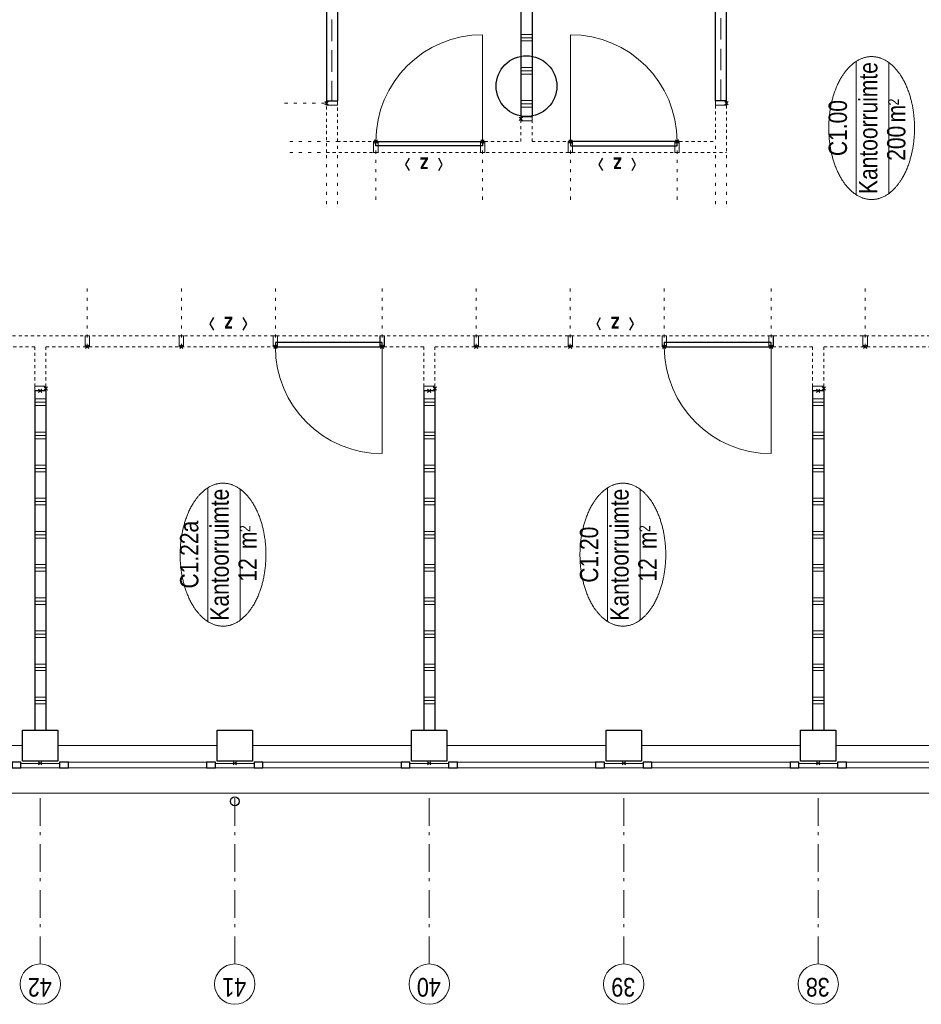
# Model space of a CAD drawing. Header units: millimetres. Extents: x 164327 to 368283, y 131426 to 274001.
# Tile 56 of 160: x 300051 to 308210, y 170721 to 179635. Entities that reach past the tile are written whole.
import ezdxf
from ezdxf.enums import TextEntityAlignment as Align

# ---------------------------------------------------------------- set-up
doc = ezdxf.new("R2010")
doc.units = ezdxf.units.MM
doc.header["$LTSCALE"] = 400
doc.header["$PDMODE"] = 3
doc.header["$PDSIZE"] = 15
for name, pattern in [('STYLE_02', [0.694427, 0.486069, -0.208359]), ('STYLE_05', [0.208282, 0.069427, -0.138855]), ('STYLE_06', [1.041641, 0.625, -0.208282, 0.069427, -0.138931]), ('STYLE_21', [0.138889, 0.069444, -0.069444])]:
    doc.linetypes.add(name, pattern=pattern)
for name, color, linetype, lineweight in [('Binnenkozijnen', 140, 'Continuous', 15), ('Buitenkozijnen', 140, 'Continuous', 15), ('Interieur-deur', 43, 'Continuous', 9), ('Interieur-scheidingswand-horizontaal', 5, 'Continuous', 25), ('Interieur-systeemwand glas', 140, 'STYLE_21', 15), ('Kozijnmerken', 43, 'Continuous', 9), ('Lijn-stramien', 5, 'STYLE_06', 9), ('mat-beton (ihwg)', 5, 'Continuous', 25), ('None', 7, 'Continuous', 9), ('Ruimtenummers', 5, 'Continuous', 25)]:
    doc.layers.add(name, color=color, linetype=linetype, lineweight=lineweight)
doc.styles.add('Arial Narrow', font='ARIALN.TTF', dxfattribs={"height": 222.25})
doc.styles.add('Arial Narrow (bold)', font='ARIALNB.TTF', dxfattribs={"height": 172.861111})
doc.styles.get("Standard").update_dxf_attribs({"font": 'arial.ttf'})

# ---------------------------------------------------------------- blocks, each defined once
blk = doc.blocks.new('*X280')
at = {"layer": 'None', "lineweight": 9}
for p, q in [((-15900, 17650), (-15900, 17750)), ((-15870, 17650), (-15870, 17750)), ((-15840, 17650), (-15840, 17750)), ((-15600, 17650), (-15600, 17750)), ((-15570, 17650), (-15570, 17750)), ((-15540, 17650), (-15540, 17750)), ((-15300, 17650), (-15300, 17750)), ((-15270, 17650), (-15270, 17750)), ((-15240, 17650), (-15240, 17750)), ((-15000, 17650), (-15000, 17750)), ((-14970, 17650), (-14970, 17750)), ((-14940, 17650), (-14940, 17750)), ((-14700, 17650), (-14700, 17750)), ((-14670, 17650), (-14670, 17750)), ((-14640, 17650), (-14640, 17750)), ((-14400, 17650), (-14400, 17750)), ((-14370, 17650), (-14370, 17750)), ((-14340, 17650), (-14340, 17750)), ((-14100, 17650), (-14100, 17750)), ((-14070, 17650), (-14070, 17750)), ((-14040, 17650), (-14040, 17750)), ((-13800, 17650), (-13800, 17750)), ((-13770, 17650), (-13770, 17750)), ((-13740, 17650), (-13740, 17750)), ((-13500, 17650), (-13500, 17750)), ((-13470, 17650), (-13470, 17750)), ((-13440, 17650), (-13440, 17750)), ((-13200, 17650), (-13200, 17750)), ((-13170, 17650), (-13170, 17750)), ((-13140, 17650), (-13140, 17750))]:
    blk.add_line(p, q, dxfattribs=at)
blk = doc.blocks.new('*X281')
at = {"layer": 'None', "lineweight": 9}
for p, q in [((-15900, 21170), (-15900, 21270)), ((-15870, 21170), (-15870, 21270)), ((-15840, 21170), (-15840, 21270)), ((-15600, 21170), (-15600, 21270)), ((-15570, 21170), (-15570, 21270)), ((-15540, 21170), (-15540, 21270)), ((-15300, 21170), (-15300, 21270)), ((-15270, 21170), (-15270, 21270)), ((-15240, 21170), (-15240, 21270)), ((-15000, 21170), (-15000, 21270)), ((-14970, 21170), (-14970, 21270)), ((-14940, 21170), (-14940, 21270)), ((-14700, 21170), (-14700, 21270)), ((-14670, 21170), (-14670, 21270)), ((-14640, 21170), (-14640, 21270)), ((-14400, 21170), (-14400, 21270)), ((-14370, 21170), (-14370, 21270)), ((-14340, 21170), (-14340, 21270)), ((-14100, 21170), (-14100, 21270)), ((-14070, 21170), (-14070, 21270)), ((-14040, 21170), (-14040, 21270)), ((-13800, 21170), (-13800, 21270)), ((-13770, 21170), (-13770, 21270)), ((-13740, 21170), (-13740, 21270)), ((-13500, 21170), (-13500, 21270)), ((-13470, 21170), (-13470, 21270)), ((-13440, 21170), (-13440, 21270)), ((-13200, 21170), (-13200, 21270)), ((-13170, 21170), (-13170, 21270)), ((-13140, 21170), (-13140, 21270))]:
    blk.add_line(p, q, dxfattribs=at)
blk = doc.blocks.new('*X282')
at = {"layer": 'None', "lineweight": 9}
for p, q in [((-15900, 24690), (-15900, 24790)), ((-15870, 24690), (-15870, 24790)), ((-15840, 24690), (-15840, 24790)), ((-15600, 24690), (-15600, 24790)), ((-15570, 24690), (-15570, 24790)), ((-15540, 24690), (-15540, 24790)), ((-15300, 24690), (-15300, 24790)), ((-15270, 24690), (-15270, 24790)), ((-15240, 24690), (-15240, 24790)), ((-15000, 24690), (-15000, 24790)), ((-14970, 24690), (-14970, 24790)), ((-14940, 24690), (-14940, 24790)), ((-14700, 24690), (-14700, 24790)), ((-14670, 24690), (-14670, 24790)), ((-14640, 24690), (-14640, 24790)), ((-14400, 24690), (-14400, 24790)), ((-14370, 24690), (-14370, 24790)), ((-14340, 24690), (-14340, 24790)), ((-14100, 24690), (-14100, 24790)), ((-14070, 24690), (-14070, 24790)), ((-14040, 24690), (-14040, 24790)), ((-13800, 24690), (-13800, 24790)), ((-13770, 24690), (-13770, 24790)), ((-13740, 24690), (-13740, 24790)), ((-13500, 24690), (-13500, 24790)), ((-13470, 24690), (-13470, 24790)), ((-13440, 24690), (-13440, 24790)), ((-13200, 24690), (-13200, 24790)), ((-13170, 24690), (-13170, 24790)), ((-13140, 24690), (-13140, 24790))]:
    blk.add_line(p, q, dxfattribs=at)
blk = doc.blocks.new('*U743')
at = {"layer": 'Interieur-systeemwand glas', "lineweight": 15}
for p, q in [((-10909, 22150), (-10909, 18530)), ((-10809, 22050), (-10809, 20390)), ((-10809, 20290), (-10809, 18630))]:
    blk.add_line(p, q, dxfattribs=at)
blk = doc.blocks.new('*U744')
at = {"layer": 'Interieur-scheidingswand-horizontaal', "lineweight": 25}
for p, q in [((-10442, 22150), (-10442, 22050)), ((-7206, 22150), (-10442, 22150)), ((-7206, 22150), (-7206, 22050)), ((-7206, 22050), (-10442, 22050))]:
    blk.add_line(p, q, dxfattribs=at)
at = {"layer": 'Interieur-scheidingswand-horizontaal', "linetype": 'STYLE_02', "lineweight": 9}
blk.add_line((-7206, 22100), (-10442, 22100), dxfattribs=at)
blk = doc.blocks.new('*X745')
at = {"layer": 'None', "lineweight": 9}
for p, q in [((-10500, 20290), (-10500, 20390)), ((-10470, 20290), (-10470, 20390)), ((-10440, 20290), (-10440, 20390)), ((-10200, 20290), (-10200, 20390)), ((-10170, 20290), (-10170, 20390)), ((-10140, 20290), (-10140, 20390)), ((-9900, 20290), (-9900, 20390)), ((-9870, 20290), (-9870, 20390)), ((-9840, 20290), (-9840, 20390)), ((-9600, 20290), (-9600, 20390)), ((-9570, 20290), (-9570, 20390)), ((-9540, 20290), (-9540, 20390)), ((-9300, 20290), (-9300, 20390)), ((-9270, 20290), (-9270, 20390)), ((-9240, 20290), (-9240, 20390)), ((-9000, 20290), (-9000, 20390)), ((-8970, 20290), (-8970, 20390)), ((-8940, 20290), (-8940, 20390)), ((-8700, 20290), (-8700, 20390)), ((-8670, 20290), (-8670, 20390)), ((-8640, 20290), (-8640, 20390)), ((-8400, 20290), (-8400, 20390)), ((-8370, 20290), (-8370, 20390)), ((-8340, 20290), (-8340, 20390)), ((-8100, 20290), (-8100, 20390)), ((-8070, 20290), (-8070, 20390)), ((-8040, 20290), (-8040, 20390)), ((-7800, 20290), (-7800, 20390)), ((-7770, 20290), (-7770, 20390)), ((-7740, 20290), (-7740, 20390)), ((-7500, 20290), (-7500, 20390)), ((-7470, 20290), (-7470, 20390)), ((-7440, 20290), (-7440, 20390))]:
    blk.add_line(p, q, dxfattribs=at)
blk = doc.blocks.new('*U746')
at = {"layer": 'Interieur-scheidingswand-horizontaal', "lineweight": 25}
for p, q in [((-10584, 20390), (-10584, 20290)), ((-7206, 20390), (-10584, 20390)), ((-7206, 20390), (-7206, 20290)), ((-7206, 20290), (-10584, 20290))]:
    blk.add_line(p, q, dxfattribs=at)
at = {"layer": 'Interieur-scheidingswand-horizontaal'}
blk.add_blockref('*X745', (0, 0), dxfattribs=at)
blk = doc.blocks.new('*U747')
at = {"layer": 'Interieur-systeemwand glas', "lineweight": 15}
for p, q in [((-10909, 22150), (-10482, 22150)), ((-10809, 22050), (-10482, 22050))]:
    blk.add_line(p, q, dxfattribs=at)
blk = doc.blocks.new('*U748')
at = {"layer": 'Interieur-systeemwand glas', "lineweight": 15}
for p, q in [((-10809, 20390), (-10559, 20390)), ((-10809, 20290), (-10559, 20290))]:
    blk.add_line(p, q, dxfattribs=at)
blk = doc.blocks.new('*U749')
at = {"layer": 'Interieur-deur', "color": 140, "linetype": 'Continuous', "lineweight": 15}
blk.add_line((-9845.2, 19943), (-10809, 19943), dxfattribs=at)
at = {"layer": 'Interieur-deur', "color": 92, "linetype": 'Continuous', "lineweight": 25}
blk.add_lwpolyline([(-10809, 18977), (-10809, 19943), (-10849, 19943), (-10849, 18977)], close=True, dxfattribs=at)
at = {"layer": 'Interieur-deur', "color": 140, "linetype": 'Continuous', "lineweight": 15}
blk.add_arc((-10809, 19943), 966, 270, 0, dxfattribs=at)
at = {"layer": 'Interieur-systeemwand glas', "color": 43, "linetype": 'Continuous', "lineweight": 9}
for points in [[(-10809, 19923), (-10809, 19963), (-10909, 19963), (-10909, 19923)], [(-10809, 18957), (-10809, 18997), (-10909, 18997), (-10909, 18957)]]:
    blk.add_lwpolyline(points, close=True, dxfattribs=at)
at = {"layer": 'Lijn-stramien', "color": 8, "linetype": 'STYLE_05', "lineweight": 5}
for p, q in [((-10809, 19943), (-11385, 19943)), ((-10809, 18977), (-11385, 18977))]:
    blk.add_line(p, q, dxfattribs=at)
at = {"layer": 'None', "linetype": 'Continuous', "lineweight": 5}
for p in [(-10809, 19943), (-10809, 18977)]:
    blk.add_point(p, dxfattribs=at)
blk = doc.blocks.new('*U750')
at = {"layer": 'Interieur-systeemwand glas', "lineweight": 15}
for p, q in [((-10482, 18630), (-10809, 18630)), ((-10482, 18530), (-10909, 18530))]:
    blk.add_line(p, q, dxfattribs=at)
blk = doc.blocks.new('*U751')
at = {"layer": 'Interieur-deur', "color": 140, "linetype": 'Continuous', "lineweight": 15}
blk.add_line((-9845.2, 20737), (-10809, 20737), dxfattribs=at)
at = {"layer": 'Interieur-deur', "color": 92, "linetype": 'Continuous', "lineweight": 25}
blk.add_lwpolyline([(-10809, 21703), (-10809, 20737), (-10849, 20737), (-10849, 21703)], close=True, dxfattribs=at)
at = {"layer": 'Interieur-deur', "color": 140, "linetype": 'Continuous', "lineweight": 15}
blk.add_arc((-10809, 20737), 966, 0, 90, dxfattribs=at)
at = {"layer": 'Interieur-systeemwand glas', "color": 43, "linetype": 'Continuous', "lineweight": 9}
for points in [[(-10809, 21723), (-10809, 21683), (-10909, 21683), (-10909, 21723)], [(-10809, 20757), (-10809, 20717), (-10909, 20717), (-10909, 20757)]]:
    blk.add_lwpolyline(points, close=True, dxfattribs=at)
at = {"layer": 'Lijn-stramien', "color": 8, "linetype": 'STYLE_05', "lineweight": 5}
for p, q in [((-10809, 21703), (-11385, 21703)), ((-10809, 20737), (-11385, 20737))]:
    blk.add_line(p, q, dxfattribs=at)
at = {"layer": 'None', "linetype": 'Continuous', "lineweight": 5}
for p in [(-10809, 21703), (-10809, 20737)]:
    blk.add_point(p, dxfattribs=at)
blk = doc.blocks.new('*U752')
at = {"layer": 'Interieur-systeemwand glas', "color": 43, "linetype": 'Continuous', "lineweight": 9}
blk.add_lwpolyline([(-10584, 20390), (-10584, 20290), (-10624, 20290), (-10624, 20390)], close=True, dxfattribs=at)
at = {"layer": 'Interieur-systeemwand glas', "color": 43, "linetype": 'Continuous', "lineweight": 15}
blk.add_point((-10604, 20390), dxfattribs=at)
blk = doc.blocks.new('*U763')
at = {"layer": 'Interieur-scheidingswand-horizontaal', "lineweight": 25}
for p, q in [((-10442, 18630), (-7206, 18630)), ((-10442, 18530), (-10442, 18630)), ((-7206, 18530), (-7206, 18630)), ((-10442, 18530), (-7206, 18530))]:
    blk.add_line(p, q, dxfattribs=at)
at = {"layer": 'Interieur-scheidingswand-horizontaal', "linetype": 'STYLE_02', "lineweight": 9}
blk.add_line((-10442, 18580), (-7206, 18580), dxfattribs=at)
blk = doc.blocks.new('*U764')
at = {"layer": 'Interieur-systeemwand glas', "lineweight": 15}
for p, q in [((-6739, 18530), (-6739, 22150)), ((-6839, 20390), (-6839, 22050)), ((-6839, 18630), (-6839, 20290))]:
    blk.add_line(p, q, dxfattribs=at)
blk = doc.blocks.new('*U765')
at = {"layer": 'Interieur-systeemwand glas', "lineweight": 15}
for p, q in [((-7166, 22150), (-6739, 22150)), ((-7166, 22050), (-6839, 22050))]:
    blk.add_line(p, q, dxfattribs=at)
blk = doc.blocks.new('*U766')
at = {"layer": 'Interieur-systeemwand glas', "lineweight": 15}
for p, q in [((-7166, 20390), (-6839, 20390)), ((-7166, 20290), (-6839, 20290))]:
    blk.add_line(p, q, dxfattribs=at)
blk = doc.blocks.new('*U767')
at = {"layer": 'Interieur-systeemwand glas', "lineweight": 15}
for p, q in [((-6839, 18630), (-7166, 18630)), ((-6739, 18530), (-7166, 18530))]:
    blk.add_line(p, q, dxfattribs=at)
blk = doc.blocks.new('*U776')
at = {"layer": 'Interieur-systeemwand glas', "color": 43, "linetype": 'Continuous', "lineweight": 9}
blk.add_lwpolyline([(-6839, 21723), (-6839, 21683), (-6739, 21683), (-6739, 21723)], close=True, dxfattribs=at)
at = {"layer": 'None', "linetype": 'Continuous', "lineweight": 5}
blk.add_point((-6839, 21703), dxfattribs=at)
blk = doc.blocks.new('*U777')
at = {"layer": 'Interieur-systeemwand glas', "color": 43, "linetype": 'Continuous', "lineweight": 9}
blk.add_lwpolyline([(-6839, 20814), (-6839, 20774), (-6739, 20774), (-6739, 20814)], close=True, dxfattribs=at)
at = {"layer": 'None', "linetype": 'Continuous', "lineweight": 5}
blk.add_point((-6839, 20794), dxfattribs=at)
blk = doc.blocks.new('*U778')
at = {"layer": 'Interieur-systeemwand glas', "color": 43, "linetype": 'Continuous', "lineweight": 9}
blk.add_lwpolyline([(-6839, 19866), (-6839, 19906), (-6739, 19906), (-6739, 19866)], close=True, dxfattribs=at)
at = {"layer": 'None', "linetype": 'Continuous', "lineweight": 5}
blk.add_point((-6839, 19886), dxfattribs=at)
blk = doc.blocks.new('*U779')
at = {"layer": 'Interieur-systeemwand glas', "color": 43, "linetype": 'Continuous', "lineweight": 9}
blk.add_lwpolyline([(-6839, 18957), (-6839, 18997), (-6739, 18997), (-6739, 18957)], close=True, dxfattribs=at)
at = {"layer": 'None', "linetype": 'Continuous', "lineweight": 5}
blk.add_point((-6839, 18977), dxfattribs=at)
blk = doc.blocks.new('*U780')
at = {"layer": 'Interieur-systeemwand glas', "color": 43, "linetype": 'Continuous', "lineweight": 9}
blk.add_lwpolyline([(-7206, 22150), (-7206, 22050), (-7166, 22050), (-7166, 22150)], close=True, dxfattribs=at)
at = {"layer": 'Interieur-systeemwand glas', "color": 43, "linetype": 'Continuous', "lineweight": 15}
blk.add_point((-7186, 22150), dxfattribs=at)
blk = doc.blocks.new('*U781')
at = {"layer": 'Interieur-systeemwand glas', "color": 43, "linetype": 'Continuous', "lineweight": 9}
blk.add_lwpolyline([(-7206, 20390), (-7206, 20290), (-7166, 20290), (-7166, 20390)], close=True, dxfattribs=at)
at = {"layer": 'Interieur-systeemwand glas', "color": 43, "linetype": 'Continuous', "lineweight": 15}
blk.add_point((-7186, 20390), dxfattribs=at)
blk = doc.blocks.new('*U782')
at = {"layer": 'Interieur-systeemwand glas', "color": 43, "linetype": 'Continuous', "lineweight": 9}
blk.add_lwpolyline([(-7206, 18530), (-7206, 18630), (-7166, 18630), (-7166, 18530)], close=True, dxfattribs=at)
at = {"layer": 'Interieur-systeemwand glas', "color": 43, "linetype": 'Continuous', "lineweight": 15}
blk.add_point((-7186, 18530), dxfattribs=at)
blk = doc.blocks.new('*U801')
at = {"layer": 'Interieur-systeemwand glas', "color": 43, "linetype": 'Continuous', "lineweight": 9}
for points in [[(-10442, 22150), (-10442, 22050), (-10482, 22050), (-10482, 22150)], [(-10442, 18530), (-10442, 18630), (-10482, 18630), (-10482, 18530)]]:
    blk.add_lwpolyline(points, close=True, dxfattribs=at)
at = {"layer": 'Interieur-systeemwand glas', "color": 43, "linetype": 'Continuous', "lineweight": 15}
for p in [(-10462, 22150), (-10462, 18530)]:
    blk.add_point(p, dxfattribs=at)
at = {"layer": 'Lijn-stramien', "color": 8, "linetype": 'STYLE_05', "lineweight": 5}
for p, q in [((-10909, 22483), (-10909, 22145)), ((-10809, 22483), (-10809, 22045)), ((-10462, 22528.4), (-10462, 22150)), ((-7186, 22050), (-7186, 22523.4)), ((-6839, 22050), (-6839, 22523.4)), ((-6739, 22050), (-6739, 22523.4)), ((-11376.9, 22150), (-10909, 22150)), ((-6271, 22150), (-6739, 22150)), ((-11376.9, 22050), (-10809, 22050)), ((-6271, 22050), (-6839, 22050)), ((-6839, 21703), (-6263, 21703)), ((-6839, 20794), (-6263, 20794)), ((-6839, 19886), (-6263, 19886)), ((-6839, 18977), (-6263, 18977)), ((-11376.9, 18630), (-10809, 18630)), ((-6271, 18630), (-6839, 18630)), ((-11376.9, 18530), (-10909, 18530)), ((-6271, 18530), (-6739, 18530))]:
    blk.add_line(p, q, dxfattribs=at)
at = {"layer": 'Interieur-scheidingswand-horizontaal'}
for name in ['*U744', '*U746', '*U763']:
    blk.add_blockref(name, (0, 0), dxfattribs=at)
at = {"layer": 'Interieur-systeemwand glas'}
for name in ['*U743', '*U747', '*U765', '*U764', '*U748', '*U766', '*U750', '*U767']:
    blk.add_blockref(name, (0, 0), dxfattribs=at)
at = {"layer": 'Interieur-systeemwand glas', "color": 7}
for name in ['*U751', '*U749']:
    blk.add_blockref(name, (0, 0), dxfattribs=at)
at = {"layer": 'None', "color": 7}
for name in ['*U780', '*U776', '*U777', '*U752', '*U781', '*U778', '*U779', '*U782']:
    blk.add_blockref(name, (0, 0), dxfattribs=at)
blk = doc.blocks.new('Kolom O 550')
at = {"layer": 'mat-beton (ihwg)', "lineweight": 25}
blk.add_circle((0, 0), 275, dxfattribs=at)
blk = doc.blocks.new('Gevelpui best 1410 (2D)')
at = {"layer": 'Buitenkozijnen', "lineweight": 15}
for p, q in [((-260, 0), (-260, -1410)), ((-260, 0), (-210, 0)), ((-210, 0), (-210, -1410)), ((-260, -1410), (-210, -1410))]:
    blk.add_line(p, q, dxfattribs=at)
at = {"layer": 'Buitenkozijnen', "color": 92, "lineweight": 25}
for points in [[(-260, 0), (-210, 0), (-210, -80), (-260, -80)], [(-260, -1330), (-210, -1330), (-210, -1410), (-260, -1410)]]:
    blk.add_lwpolyline(points, close=True, dxfattribs=at)
at = {"layer": 'None', "color": 43, "linetype": 'Continuous', "lineweight": 9}
blk.add_line((-410, 15), (-410, -1425), dxfattribs=at)
blk = doc.blocks.new('HWA')
at = {"layer": 'None', "color": 92, "linetype": 'Continuous', "lineweight": 25}
blk.add_circle((0, -74), 40, dxfattribs=at)
blk = doc.blocks.new('Kolom 280x320')
at = {"layer": 'mat-beton (ihwg)', "lineweight": 25}
blk.add_lwpolyline([(-300, 160), (-20, 160), (-20, -160), (-300, -160)], close=True, dxfattribs=at)
at = {"layer": 'None', "color": 92, "linetype": 'Continuous', "lineweight": 5}
blk.add_point((0, 0), dxfattribs=at)
blk = doc.blocks.new('Ruimtenummer UV 50')
at = {"layer": 'Ruimtenummers', "color": 8, "lineweight": 5}
for p, q in [((602.2, 156.5), (-602.3, 156.5)), ((594.7, -137.5), (-594.8, -137.5))]:
    blk.add_line(p, q, dxfattribs=at)
blk.add_open_spline([(-323.4, 353.8), (-173.3, 405.8), (173.3, 405.8), (323.4, 353.8), (473.5, 301.8), (560.1, 211.8), (646.8, 121.7), (646.8, 17.7), (646.8, -86.3), (560.1, -176.3), (473.5, -266.4), (323.4, -318.4), (173.3, -370.4), (-173.3, -370.4), (-323.4, -318.4), (-473.5, -266.4), (-560.2, -176.3), (-646.8, -86.3), (-646.8, 17.7), (-646.8, 121.7), (-560.2, 211.8), (-473.5, 301.8), (-323.4, 353.8)], degree=2, knots=[0, 0, 0, 0.09962, 0.19924, 0.19924, 0.283607, 0.283607, 0.349619, 0.349619, 0.415638, 0.415638, 0.5, 0.5, 0.59962, 0.69924, 0.69924, 0.783607, 0.783607, 0.849619, 0.849619, 0.915638, 0.915638, 1, 1, 1], dxfattribs=at)
at = {"layer": 'Ruimtenummers', "attachment_point": 2, "style": 'Arial Narrow'}
for s, insert, char_height in [(' m', (103.6, -122.2), 165.95), (' 2', (220.1, -132.8), 96.8)]:
    blk.add_mtext(s, dxfattribs=dict(at, insert=insert, char_height=char_height))
at = {"layer": 'Ruimtenummers', "style": 'Arial Narrow'}
for tag, p in [('Nummer', (0, 406.9)), ('Naam', (0, 131.7)), ('Oppervlak', (-137.9, -122.2))]:
    blk.add_attdef(tag, text='', height=165.9, dxfattribs=at).set_placement(p, align=Align.TOP_CENTER)
blk = doc.blocks.new('Kozijnmerk 50')
at = {"layer": 'Kozijnmerken', "color": 92, "linetype": 'Continuous', "lineweight": 25}
for points in [[(-132.2, 50.6), (-164.8, -5.8), (-132.2, -62.1)], [(132.2, 50.6), (164.8, -5.8), (132.2, -62.1)]]:
    blk.add_lwpolyline(points, dxfattribs=at)
at = {"layer": 'None', "color": 43, "style": 'Arial Narrow (bold)'}
blk.add_attdef('merk', text='', height=138.3, dxfattribs=at).set_placement((0, 0), align=Align.MIDDLE_CENTER)
blk = doc.blocks.new('*U1533')
at = {"layer": 'Interieur-systeemwand glas', "color": 43, "linetype": 'Continuous', "lineweight": 9}
blk.add_lwpolyline([(-12668.9, 16443.5), (-12568.9, 16443.5), (-12568.9, 16403.5), (-12668.9, 16403.5)], close=True, dxfattribs=at)
at = {"layer": 'Interieur-systeemwand glas', "color": 43, "linetype": 'Continuous', "lineweight": 15}
for p in [(-12668.9, 17274.5), (-12668.9, 16423.5)]:
    blk.add_point(p, dxfattribs=at)
at = {"layer": 'Lijn-stramien', "color": 8, "linetype": 'STYLE_05', "lineweight": 5}
for p, q in [((-12668.9, 17274.5), (-12092.9, 17274.5)), ((-12668.9, 16423.5), (-12092.9, 16423.5))]:
    blk.add_line(p, q, dxfattribs=at)
blk = doc.blocks.new('*U1535')
at = {"layer": 'Interieur-systeemwand glas', "color": 43, "linetype": 'Continuous', "lineweight": 9}
blk.add_lwpolyline([(-12668.9, 19963.5), (-12568.9, 19963.5), (-12568.9, 19923.5), (-12668.9, 19923.5)], close=True, dxfattribs=at)
at = {"layer": 'Interieur-systeemwand glas', "color": 43, "linetype": 'Continuous', "lineweight": 15}
for p in [(-12668.9, 20794.5), (-12668.9, 19943.5)]:
    blk.add_point(p, dxfattribs=at)
at = {"layer": 'Lijn-stramien', "color": 8, "linetype": 'STYLE_05', "lineweight": 5}
for p, q in [((-12668.9, 20794.5), (-12092.9, 20794.5)), ((-12668.9, 19943.5), (-12092.9, 19943.5))]:
    blk.add_line(p, q, dxfattribs=at)
blk = doc.blocks.new('*U1537')
at = {"layer": 'Interieur-systeemwand glas', "color": 43, "linetype": 'Continuous', "lineweight": 9}
for points in [[(-12668.9, 18145.5), (-12568.9, 18145.5), (-12568.9, 18105.5), (-12668.9, 18105.5)], [(-13065.9, 17650), (-13065.9, 17750), (-13025.9, 17750), (-13025.9, 17650)], [(-12668.9, 17294.5), (-12568.9, 17294.5), (-12568.9, 17254.5), (-12668.9, 17254.5)]]:
    blk.add_lwpolyline(points, close=True, dxfattribs=at)
at = {"layer": 'Interieur-systeemwand glas', "color": 43, "linetype": 'Continuous', "lineweight": 15}
for p in [(-12668.9, 18125.5), (-12668.9, 18125.5), (-13045.9, 17650), (-12668.9, 17274.5)]:
    blk.add_point(p, dxfattribs=at)
at = {"layer": 'Lijn-stramien', "color": 8, "linetype": 'STYLE_05', "lineweight": 5}
for p, q in [((-12668.9, 18125.5), (-12092.9, 18125.5)), ((-12668.9, 18125.5), (-12092.9, 18125.5)), ((-12668.9, 17274.5), (-12092.9, 17274.5))]:
    blk.add_line(p, q, dxfattribs=at)
at = {"layer": 'None', "linetype": 'Continuous', "lineweight": 5}
blk.add_point((-13065.9, 17700), dxfattribs=at)
blk = doc.blocks.new('*U1538')
at = {"layer": 'Interieur-systeemwand glas', "lineweight": 15}
for p, q in [((-13027.9, 21270), (-12668.9, 21270)), ((-13027.9, 21170), (-12668.9, 21170))]:
    blk.add_line(p, q, dxfattribs=at)
blk = doc.blocks.new('*U1539')
at = {"layer": 'Interieur-systeemwand glas', "lineweight": 15}
for p, q in [((-13027.9, 24790), (-12668.9, 24790)), ((-13027.9, 24690), (-12668.9, 24690))]:
    blk.add_line(p, q, dxfattribs=at)
blk = doc.blocks.new('*U1540')
at = {"layer": 'Kozijnmerken', "color": 92, "linetype": 'Continuous', "lineweight": 25}
for points in [[(-12516.6, 19669), (-12460.3, 19701.5), (-12403.9, 19669)], [(-12516.6, 19404.5), (-12460.3, 19372), (-12403.9, 19404.5)]]:
    blk.add_lwpolyline(points, dxfattribs=at)
at = {"layer": 'Kozijnmerken', "color": 0, "flags": 1}
blk.add_attdef('merk', (-12566.3, 19364.4), '', height=4.23, dxfattribs=at)
at = {"layer": 'None', "color": 43, "insert": (-12466, 19536.7), "char_height": 138.3, "attachment_point": 5, "rotation": 90, "style": 'Arial Narrow (bold)'}
blk.add_mtext('z', dxfattribs=at)
blk = doc.blocks.new('*U1541')
at = {"layer": 'Kozijnmerken', "color": 92, "linetype": 'Continuous', "lineweight": 25}
for points in [[(-12516.6, 23169), (-12460.3, 23201.5), (-12403.9, 23169)], [(-12516.6, 22904.5), (-12460.3, 22872), (-12403.9, 22904.5)]]:
    blk.add_lwpolyline(points, dxfattribs=at)
at = {"layer": 'Kozijnmerken', "color": 0, "flags": 1}
blk.add_attdef('merk', (-12566.3, 22864.4), '', height=4.23, dxfattribs=at)
at = {"layer": 'None', "color": 43, "insert": (-12466, 23036.7), "char_height": 138.3, "attachment_point": 5, "rotation": 90, "style": 'Arial Narrow (bold)'}
blk.add_mtext('z', dxfattribs=at)
blk = doc.blocks.new('*U1553')
at = {"layer": 'Interieur-systeemwand glas', "color": 43, "linetype": 'Continuous', "lineweight": 9}
for points in [[(-12668.9, 21665.5), (-12568.9, 21665.5), (-12568.9, 21625.5), (-12668.9, 21625.5)], [(-13065.9, 21170), (-13065.9, 21270), (-13025.9, 21270), (-13025.9, 21170)], [(-12668.9, 20814.5), (-12568.9, 20814.5), (-12568.9, 20774.5), (-12668.9, 20774.5)]]:
    blk.add_lwpolyline(points, close=True, dxfattribs=at)
at = {"layer": 'Interieur-systeemwand glas', "color": 43, "linetype": 'Continuous', "lineweight": 15}
for p in [(-12668.9, 21645.5), (-12668.9, 21645.5), (-13045.9, 21170), (-12668.9, 20794.5)]:
    blk.add_point(p, dxfattribs=at)
at = {"layer": 'Lijn-stramien', "color": 8, "linetype": 'STYLE_05', "lineweight": 5}
for p, q in [((-12668.9, 21645.5), (-12092.9, 21645.5)), ((-12668.9, 21645.5), (-12092.9, 21645.5)), ((-12668.9, 20794.5), (-12092.9, 20794.5))]:
    blk.add_line(p, q, dxfattribs=at)
at = {"layer": 'None', "linetype": 'Continuous', "lineweight": 5}
blk.add_point((-13065.9, 21220), dxfattribs=at)
blk = doc.blocks.new('*U1554')
at = {"layer": 'Interieur-deur', "color": 140, "linetype": 'Continuous', "lineweight": 15}
blk.add_line((-13632.7, 18126.5), (-12668.9, 18126.5), dxfattribs=at)
at = {"layer": 'Interieur-deur', "color": 92, "linetype": 'Continuous', "lineweight": 25}
blk.add_lwpolyline([(-12668.9, 19092.5), (-12668.9, 18126.5), (-12628.9, 18126.5), (-12628.9, 19092.5)], close=True, dxfattribs=at)
at = {"layer": 'Interieur-deur', "color": 140, "linetype": 'Continuous', "lineweight": 15}
blk.add_arc((-12668.9, 18126.5), 966, 90, 180, dxfattribs=at)
at = {"layer": 'Interieur-systeemwand glas', "color": 43, "linetype": 'Continuous', "lineweight": 9}
for points in [[(-12668.9, 19112.5), (-12668.9, 19072.5), (-12568.9, 19072.5), (-12568.9, 19112.5)], [(-12668.9, 18146.5), (-12668.9, 18106.5), (-12568.9, 18106.5), (-12568.9, 18146.5)]]:
    blk.add_lwpolyline(points, close=True, dxfattribs=at)
at = {"layer": 'Lijn-stramien', "color": 8, "linetype": 'STYLE_05', "lineweight": 5}
for p, q in [((-12668.9, 19092.5), (-12092.9, 19092.5)), ((-12668.9, 18126.5), (-12092.9, 18126.5))]:
    blk.add_line(p, q, dxfattribs=at)
at = {"layer": 'None', "linetype": 'Continuous', "lineweight": 5}
for p in [(-12668.9, 19092.5), (-12668.9, 18126.5)]:
    blk.add_point(p, dxfattribs=at)
blk = doc.blocks.new('*U1556')
at = {"layer": 'Interieur-systeemwand glas', "color": 43, "linetype": 'Continuous', "lineweight": 9}
blk.add_lwpolyline([(-12668.9, 19112.5), (-12568.9, 19112.5), (-12568.9, 19072.5), (-12668.9, 19072.5)], close=True, dxfattribs=at)
at = {"layer": 'Interieur-systeemwand glas', "color": 43, "linetype": 'Continuous', "lineweight": 15}
for p in [(-12668.9, 19943.5), (-12668.9, 19092.5)]:
    blk.add_point(p, dxfattribs=at)
at = {"layer": 'Lijn-stramien', "color": 8, "linetype": 'STYLE_05', "lineweight": 5}
for p, q in [((-12668.9, 19943.5), (-12092.9, 19943.5)), ((-12668.9, 19092.5), (-12092.9, 19092.5))]:
    blk.add_line(p, q, dxfattribs=at)
blk = doc.blocks.new('*U1558')
at = {"layer": 'Interieur-systeemwand glas', "color": 43, "linetype": 'Continuous', "lineweight": 9}
for points in [[(-12668.9, 25185.5), (-12568.9, 25185.5), (-12568.9, 25145.5), (-12668.9, 25145.5)], [(-13065.9, 24690), (-13065.9, 24790), (-13025.9, 24790), (-13025.9, 24690)], [(-12668.9, 24334.5), (-12568.9, 24334.5), (-12568.9, 24294.5), (-12668.9, 24294.5)]]:
    blk.add_lwpolyline(points, close=True, dxfattribs=at)
at = {"layer": 'Interieur-systeemwand glas', "color": 43, "linetype": 'Continuous', "lineweight": 15}
for p in [(-12668.9, 25165.5), (-12668.9, 25165.5), (-13045.9, 24690), (-12668.9, 24314.5)]:
    blk.add_point(p, dxfattribs=at)
at = {"layer": 'Lijn-stramien', "color": 8, "linetype": 'STYLE_05', "lineweight": 5}
for p, q in [((-12668.9, 25165.5), (-12092.9, 25165.5)), ((-12668.9, 25165.5), (-12092.9, 25165.5)), ((-12668.9, 24314.5), (-12092.9, 24314.5))]:
    blk.add_line(p, q, dxfattribs=at)
at = {"layer": 'None', "linetype": 'Continuous', "lineweight": 5}
blk.add_point((-13065.9, 24740), dxfattribs=at)
blk = doc.blocks.new('*U1559')
at = {"layer": 'Interieur-deur', "color": 140, "linetype": 'Continuous', "lineweight": 15}
blk.add_line((-13632.7, 21646.5), (-12668.9, 21646.5), dxfattribs=at)
at = {"layer": 'Interieur-deur', "color": 92, "linetype": 'Continuous', "lineweight": 25}
blk.add_lwpolyline([(-12668.9, 22612.5), (-12668.9, 21646.5), (-12628.9, 21646.5), (-12628.9, 22612.5)], close=True, dxfattribs=at)
at = {"layer": 'Interieur-deur', "color": 140, "linetype": 'Continuous', "lineweight": 15}
blk.add_arc((-12668.9, 21646.5), 966, 90, 180, dxfattribs=at)
at = {"layer": 'Interieur-systeemwand glas', "color": 43, "linetype": 'Continuous', "lineweight": 9}
for points in [[(-12668.9, 22632.5), (-12668.9, 22592.5), (-12568.9, 22592.5), (-12568.9, 22632.5)], [(-12668.9, 21666.5), (-12668.9, 21626.5), (-12568.9, 21626.5), (-12568.9, 21666.5)]]:
    blk.add_lwpolyline(points, close=True, dxfattribs=at)
at = {"layer": 'Lijn-stramien', "color": 8, "linetype": 'STYLE_05', "lineweight": 5}
for p, q in [((-12668.9, 22612.5), (-12092.9, 22612.5)), ((-12668.9, 21646.5), (-12092.9, 21646.5))]:
    blk.add_line(p, q, dxfattribs=at)
at = {"layer": 'None', "linetype": 'Continuous', "lineweight": 5}
for p in [(-12668.9, 22612.5), (-12668.9, 21646.5)]:
    blk.add_point(p, dxfattribs=at)
blk = doc.blocks.new('*U1561')
at = {"layer": 'Interieur-systeemwand glas', "color": 43, "linetype": 'Continuous', "lineweight": 9}
blk.add_lwpolyline([(-12668.9, 23483.5), (-12568.9, 23483.5), (-12568.9, 23443.5), (-12668.9, 23443.5)], close=True, dxfattribs=at)
at = {"layer": 'Interieur-systeemwand glas', "color": 43, "linetype": 'Continuous', "lineweight": 15}
for p in [(-12668.9, 24314.5), (-12668.9, 23463.5)]:
    blk.add_point(p, dxfattribs=at)
at = {"layer": 'Lijn-stramien', "color": 8, "linetype": 'STYLE_05', "lineweight": 5}
for p, q in [((-12668.9, 24314.5), (-12092.9, 24314.5)), ((-12668.9, 23463.5), (-12092.9, 23463.5))]:
    blk.add_line(p, q, dxfattribs=at)
blk = doc.blocks.new('*U1563')
at = {"layer": 'Interieur-systeemwand glas', "color": 43, "linetype": 'Continuous', "lineweight": 9}
blk.add_lwpolyline([(-12668.9, 22632.5), (-12568.9, 22632.5), (-12568.9, 22592.5), (-12668.9, 22592.5)], close=True, dxfattribs=at)
at = {"layer": 'Interieur-systeemwand glas', "color": 43, "linetype": 'Continuous', "lineweight": 15}
for p in [(-12668.9, 23463.5), (-12668.9, 22612.5)]:
    blk.add_point(p, dxfattribs=at)
at = {"layer": 'Lijn-stramien', "color": 8, "linetype": 'STYLE_05', "lineweight": 5}
for p, q in [((-12668.9, 23463.5), (-12092.9, 23463.5)), ((-12668.9, 22612.5), (-12092.9, 22612.5))]:
    blk.add_line(p, q, dxfattribs=at)
blk = doc.blocks.new('*U1588')
at = {"layer": 'Interieur-scheidingswand-horizontaal', "color": 7}
for name in ['*U1561', '*U1563', '*U1559', '*U1535', '*U1556', '*U1554', '*U1533']:
    blk.add_blockref(name, (0, 0), dxfattribs=at)
at = {"layer": 'Interieur-systeemwand glas'}
for name in ['*U1539', '*U1538']:
    blk.add_blockref(name, (0, 0), dxfattribs=at)
at = {"layer": 'Kozijnmerken', "color": 7}
for name in ['*U1541', '*U1540']:
    blk.add_blockref(name, (0, 0), dxfattribs=at)
at = {"layer": 'None', "color": 7}
for name in ['*U1558', '*U1553', '*U1537']:
    blk.add_blockref(name, (0, 0), dxfattribs=at)

msp = doc.modelspace()

# ---------------------------------------------------------------- linework, layer by layer
at = {"layer": 'Buitenkozijnen', "color": 43, "lineweight": 9, "flags": 128}
msp.add_lwpolyline([(296121.97992, 172862.71785), (296121.97992, 172632.75849), (315901.97992, 172632.75849), (315901.97992, 172652.75849)], dxfattribs=at)
at = {"layer": 'Buitenkozijnen', "lineweight": 15}
for points in [[(300061.97992, 172862.71785), (300061.97992, 172902.75849), (300411.97992, 172902.75849), (300411.97992, 172862.71785)], [(301821.97992, 172862.71785), (301821.97992, 172902.75849), (302171.97992, 172902.75849), (302171.97992, 172862.71785)], [(303581.97992, 172862.71785), (303581.97992, 172902.75849), (303931.97992, 172902.75849), (303931.97992, 172862.71785)], [(305341.97992, 172862.71785), (305341.97992, 172902.75849), (305691.97992, 172902.75849), (305691.97992, 172862.71785)], [(307101.97992, 172862.71785), (307101.97992, 172902.75849), (307451.97992, 172902.75849), (307451.97992, 172862.71785)]]:
    msp.add_lwpolyline(points, close=True, dxfattribs=at)
at = {"layer": 'Interieur-scheidingswand-horizontaal', "lineweight": 25}
for p, q in [((300186.97992, 176276.75849), (300186.97992, 173202.75849)), ((300186.97992, 176276.75849), (300286.97992, 176276.75849)), ((300286.97992, 176276.75849), (300286.97992, 173202.75849)), ((303706.97992, 176276.75849), (303706.97992, 173202.75849)), ((303706.97992, 176276.75849), (303806.97992, 176276.75849)), ((303806.97992, 176276.75849), (303806.97992, 173202.75849)), ((307226.97992, 176276.75849), (307226.97992, 173202.75849)), ((307226.97992, 176276.75849), (307326.97992, 176276.75849)), ((307326.97992, 176276.75849), (307326.97992, 173202.75849)), ((300186.97992, 173202.75849), (300286.97992, 173202.75849)), ((303706.97992, 173202.75849), (303806.97992, 173202.75849)), ((307226.97992, 173202.75849), (307326.97992, 173202.75849))]:
    msp.add_line(p, q, dxfattribs=at)
at = {"layer": 'Interieur-systeemwand glas', "lineweight": 15}
for p, q in [((310846.97992, 176772.75849), (292476.97992, 176772.75849)), ((300186.97992, 176672.75849), (297756.97992, 176672.75849)), ((303706.97992, 176672.75849), (300286.97992, 176672.75849)), ((307226.97992, 176672.75849), (303806.97992, 176672.75849)), ((307226.97992, 176313.75849), (307226.97992, 176672.75849)), ((310746.97992, 176672.75849), (307326.97992, 176672.75849)), ((307326.97992, 176313.75849), (307326.97992, 176672.75849))]:
    msp.add_line(p, q, dxfattribs=at)
at = {"layer": 'None', "color": 7, "linetype": 'STYLE_06', "lineweight": 9}
for p, q in [((300236.97992, 171086.58176), (300236.97992, 172586.58176)), ((301996.97992, 171086.58176), (301996.97992, 172586.58176)), ((303756.97992, 171086.58176), (303756.97992, 172586.58176)), ((305516.97992, 171086.58176), (305516.97992, 172586.58176)), ((307276.97992, 171086.58176), (307276.97992, 172586.58176))]:
    msp.add_line(p, q, dxfattribs=at)
at = {"layer": 'None', "color": 43, "linetype": 'Continuous', "lineweight": 9}
for centre in [(300236.97992, 170903.97534), (301996.97992, 170903.97534), (303756.97992, 170903.97534), (305516.97992, 170903.97534), (307276.97992, 170903.97534)]:
    msp.add_circle(centre, 182.60642, dxfattribs=at)

# ---------------------------------------------------------------- block references
at = {"layer": 'Binnenkozijnen', "color": 7, "rotation": 90}
msp.add_blockref('*U801', (324976.97992, 189341.69912), dxfattribs=at)
at = {"layer": 'Buitenkozijnen', "color": 7, "xscale": -1, "rotation": 90}
for p in [(298651.97992, 172652.75849), (300411.97992, 172652.75849), (302171.97992, 172652.75849), (303931.97992, 172652.75849), (305691.97992, 172652.75849), (307451.97992, 172652.75849)]:
    msp.add_blockref('Gevelpui best 1410 (2D)', p, dxfattribs=at)
at = {"layer": 'Interieur-scheidingswand-horizontaal', "rotation": 90}
for name in ['*X282', '*X281', '*X280']:
    msp.add_blockref(name, (324976.97992, 189341.69912), dxfattribs=at)
at = {"layer": 'Kozijnmerken', "color": 7, "rotation": 180}
for p in [(303710.23908, 178318.6083), (305460.23908, 178318.6083)]:
    msp.add_blockref('Kozijnmerk 50', p, dxfattribs=at).add_auto_attribs({'merk': 'z'})
at = {"layer": 'mat-beton (ihwg)', "color": 7}
for name, p, rotation in [('Kolom O 550', (304636.97992, 179032.75849), 90), ('Kolom 280x320', (300236.97992, 172902.75849), 270), ('Kolom 280x320', (301996.97992, 172902.75849), 270), ('Kolom 280x320', (303756.97992, 172902.75849), 270), ('Kolom 280x320', (305516.97992, 172902.75849), 270), ('Kolom 280x320', (307276.97992, 172902.75849), 270)]:
    msp.add_blockref(name, p, dxfattribs=dict(at, rotation=rotation))
at = {"layer": 'None', "color": 7, "rotation": 90}
msp.add_blockref('*U1588', (324976.97992, 189341.69912), dxfattribs=at)
at = {"layer": 'None', "color": 7}
msp.add_blockref('HWA', (301996.97992, 172632.75849), dxfattribs=at)
at = {"layer": 'Ruimtenummers', "rotation": 90}
for p, values in [((307778.36341, 178653.65634), {'Nummer': 'C1.00', 'Naam': 'Kantoorruimte', 'Oppervlak': '200'}), ((301908.55061, 174791.69912), {'Nummer': 'C1.22a', 'Naam': 'Kantoorruimte', 'Oppervlak': '12'}), ((305526.97992, 174791.69912), {'Nummer': 'C1.20', 'Naam': 'Kantoorruimte', 'Oppervlak': '12'})]:
    msp.add_blockref('Ruimtenummer UV 50', p, dxfattribs=at).add_auto_attribs(values)

# ---------------------------------------------------------------- texts
at = {"layer": 'None', "color": 8, "char_height": 169.333333, "attachment_point": 1, "rotation": 180, "style": 'Arial Narrow'}
for s, insert in [('42', (300340.98223, 170791.21776)), ('41', (302100.98223, 170791.21776)), ('40', (303860.98223, 170791.21776)), ('39', (305620.98223, 170791.21776)), ('38', (307380.98223, 170791.21776))]:
    msp.add_mtext(s, dxfattribs=dict(at, insert=insert))

doc.saveas('drawing.dxf')
